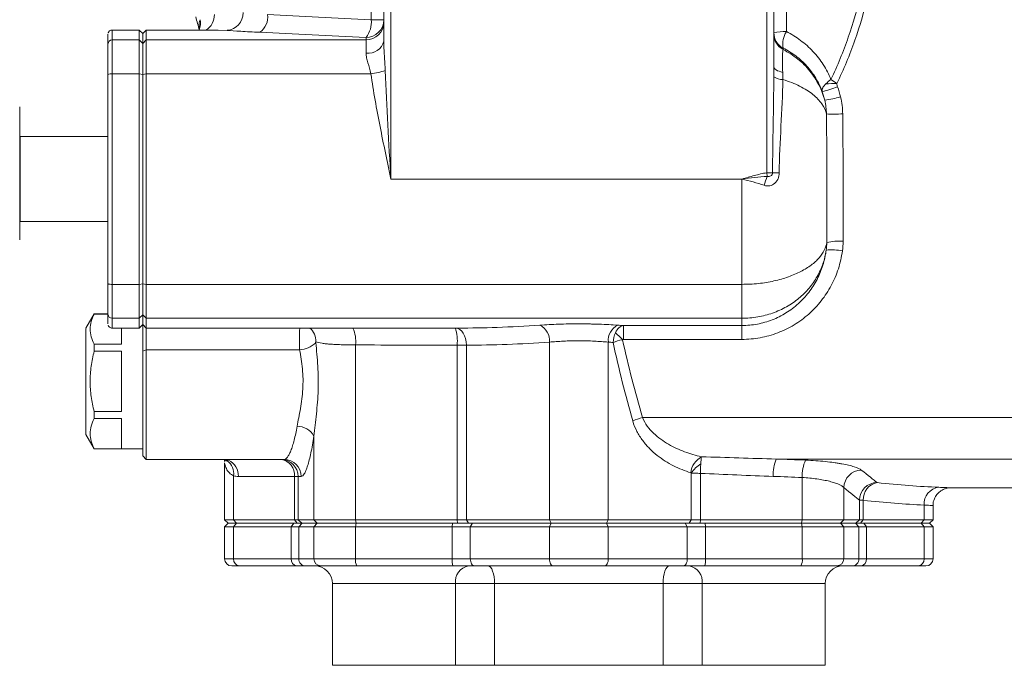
# Model space of a CAD drawing. Header units: millimetres. Extents: x -1 to 774, y -144 to 719.
# Tile 14 of 38: x 86 to 225, y 456 to 547. Entities that reach past the tile are written whole.
import ezdxf

# ---------------------------------------------------------------- set-up
doc = ezdxf.new("R2010")
doc.units = ezdxf.units.MM

msp = doc.modelspace()

# ---------------------------------------------------------------- linework, layer by layer
at = {"color": 7, "linetype": 'Continuous', "lineweight": 15}
for p, q in [((135.7, 547.21), (135.7, 606.29)), ((137.47, 544.23), (137.47, 606.29)), ((137.47, 606.29), (137.47, 547.21)), ((138.47, 606.29), (138.47, 524.79)), ((191.47, 525.68), (191.47, 606.29)), ((192.47, 606.29), (192.47, 540.61)), ((135.7, 547.21), (137.47, 547.21)), ((102.97, 545.79), (99.17, 545.79)), ((103.47, 545.29), (102.97, 545.79)), ((103.97, 545.79), (103.47, 545.29)), ((114.12, 545.79), (103.97, 545.79)), ((111.38, 546.11), (111.47, 545.79)), ((99.17, 544.4), (102.97, 544.4)), ((103.47, 543.91), (102.97, 544.4)), ((103.97, 544.4), (103.47, 543.91)), ((103.97, 544.4), (134.97, 544.4)), ((99.17, 539.62), (102.97, 539.62)), ((103.47, 539.52), (102.97, 539.62)), ((103.97, 539.62), (103.47, 539.52)), ((103.97, 539.62), (135.65, 539.62)), ((98.57, 535.59), (98.57, 535.59)), ((98.57, 530.79), (86.17, 530.79)), ((86.17, 529.79), (86.12, 529.79)), ((191.47, 525.68), (192.29, 525.68)), ((138.47, 524.79), (187.97, 524.79)), ((86.12, 519.79), (86.17, 519.79)), ((86.17, 518.79), (98.57, 518.79)), ((98.57, 513.99), (98.57, 513.99)), ((99.17, 509.96), (102.97, 509.96)), ((102.97, 509.96), (103.47, 510.05)), ((103.97, 509.96), (103.47, 510.05)), ((103.97, 509.96), (187.97, 509.96)), ((96.63, 505.79), (95.47, 503.79)), ((96.63, 505.79), (95.47, 503.79)), ((98.57, 505.79), (96.63, 505.79)), ((96.63, 505.79), (96.63, 505.79)), ((98.57, 505.77), (96.63, 505.77)), ((102.97, 505.17), (103.47, 505.66)), ((103.47, 505.66), (103.97, 505.17)), ((99.17, 505.17), (102.97, 505.17)), ((102.97, 503.79), (103.47, 504.29)), ((103.47, 504.29), (103.97, 503.79)), ((103.97, 505.17), (187.97, 505.17)), ((171.25, 504.16), (187.97, 504.16)), ((99.17, 503.79), (102.97, 503.79)), ((100.47, 501.53), (100.47, 503.79)), ((103.97, 503.79), (147.96, 503.79)), ((96.63, 501.53), (100.47, 501.53)), ((133.48, 501.43), (133.48, 476.79)), ((147.82, 476.79), (147.82, 501.39)), ((149.12, 501.39), (149.12, 476.79)), ((160.82, 501.82), (160.82, 476.79)), ((169.13, 501.82), (169.13, 476.79)), ((187.97, 502.2), (171.25, 502.2)), ((100.47, 500.53), (96.63, 500.53)), ((100.47, 492.04), (100.47, 500.53)), ((103.47, 500.55), (103.97, 500.75)), ((125.6, 500.75), (103.97, 500.75)), ((96.63, 492.04), (100.47, 492.04)), ((100.47, 491.05), (96.63, 491.05)), ((100.47, 486.8), (100.47, 491.05)), ((173.96, 491.19), (229.47, 491.19)), ((95.47, 488.79), (96.63, 486.79)), ((95.47, 488.79), (96.63, 486.79)), ((127.6, 488.58), (127.6, 476.79)), ((96.63, 486.8), (100.47, 486.8)), ((96.63, 486.79), (103.47, 486.79)), ((96.63, 486.79), (96.63, 486.79)), ((103.47, 485.79), (103.97, 485.29)), ((103.47, 485.79), (103.97, 485.29)), ((103.97, 485.29), (112.47, 485.29)), ((103.97, 485.29), (103.97, 485.29)), ((112.47, 485.29), (123.44, 485.29)), ((115.02, 484.8), (115.02, 476.79)), ((192.82, 485.35), (229.47, 485.35)), ((180.83, 476.79), (180.83, 483.37)), ((182.13, 483.32), (182.13, 476.79)), ((116.28, 482.99), (116.28, 476.79)), ((124.86, 482.89), (116.96, 482.89)), ((125.39, 482.89), (124.86, 482.89)), ((124.86, 476.79), (124.86, 482.89)), ((125.81, 482.89), (125.39, 482.89)), ((125.39, 482.89), (125.39, 476.79)), ((196.47, 482.74), (196.47, 476.79)), ((202.34, 481.33), (202.34, 476.79)), ((217.31, 481.29), (229.47, 481.29)), ((204.55, 476.79), (204.55, 479.54)), ((204.55, 479.54), (205.09, 479.54)), ((205.09, 479.54), (205.09, 476.79)), ((213.66, 478.86), (213.66, 476.79)), ((214.92, 476.79), (214.92, 478.79)), ((115.02, 476.79), (115.52, 476.29)), ((116.28, 476.79), (115.02, 476.79)), ((115.52, 476.29), (115.02, 475.79)), ((116.69, 476.29), (115.52, 476.29)), ((116.28, 476.79), (124.86, 476.79)), ((116.28, 476.79), (116.69, 476.29)), ((116.69, 476.29), (116.28, 475.79)), ((116.69, 476.29), (124.8, 476.29)), ((124.8, 476.29), (124.41, 475.79)), ((124.8, 476.29), (125.97, 476.29)), ((124.86, 476.79), (125.39, 476.79)), ((124.86, 476.79), (125.24, 476.29)), ((125.39, 476.79), (127.6, 476.79)), ((125.39, 476.79), (125.89, 476.29)), ((125.97, 476.29), (125.47, 475.79)), ((125.97, 476.29), (128.09, 476.29)), ((127.6, 476.79), (133.48, 476.79)), ((127.6, 476.79), (128.09, 476.29)), ((128.09, 476.29), (127.6, 475.79)), ((128.09, 476.29), (133.58, 476.29)), ((133.48, 476.79), (147.82, 476.79)), ((133.48, 476.79), (133.58, 476.29)), ((133.58, 476.29), (133.48, 475.79)), ((133.58, 476.29), (147.17, 476.29)), ((147.17, 476.29), (147.11, 475.79)), ((147.17, 476.29), (149.98, 476.29)), ((147.82, 476.79), (149.12, 476.79)), ((147.82, 476.79), (147.87, 476.29)), ((149.12, 476.79), (160.82, 476.79)), ((149.12, 476.79), (149.43, 476.29)), ((149.98, 476.29), (149.67, 475.79)), ((149.98, 476.29), (161.09, 476.29)), ((160.82, 476.79), (169.13, 476.79)), ((160.82, 476.79), (161.09, 476.29)), ((161.09, 476.29), (160.82, 475.79)), ((161.09, 476.29), (168.85, 476.29)), ((169.13, 476.79), (168.85, 476.29)), ((168.85, 476.29), (169.13, 475.79)), ((168.85, 476.29), (179.96, 476.29)), ((169.13, 476.79), (180.83, 476.79)), ((179.96, 476.29), (180.27, 475.79)), ((179.96, 476.29), (182.78, 476.29)), ((180.83, 476.79), (180.51, 476.29)), ((180.83, 476.79), (182.13, 476.79)), ((182.13, 476.79), (182.07, 476.29)), ((182.13, 476.79), (196.47, 476.79)), ((182.78, 476.29), (182.83, 475.79)), ((182.78, 476.29), (196.37, 476.29)), ((196.47, 476.79), (196.37, 476.29)), ((196.37, 476.29), (196.47, 475.79)), ((196.37, 476.29), (201.85, 476.29)), ((196.47, 476.79), (202.34, 476.79)), ((202.34, 476.79), (201.85, 476.29)), ((201.85, 476.29), (202.34, 475.79)), ((201.85, 476.29), (203.97, 476.29)), ((202.34, 476.79), (204.55, 476.79)), ((204.47, 475.79), (203.97, 476.29)), ((203.97, 476.29), (205.14, 476.29)), ((204.05, 476.29), (204.55, 476.79)), ((204.55, 476.79), (205.09, 476.79)), ((204.7, 476.29), (205.09, 476.79)), ((205.09, 476.79), (213.66, 476.79)), ((205.53, 475.79), (205.14, 476.29)), ((205.14, 476.29), (213.25, 476.29)), ((213.25, 476.29), (213.66, 476.79)), ((213.66, 475.79), (213.25, 476.29)), ((213.25, 476.29), (214.42, 476.29)), ((213.66, 476.79), (214.92, 476.79)), ((214.42, 476.29), (214.92, 476.79)), ((214.92, 475.79), (214.42, 476.29)), ((115.02, 475.79), (115.02, 471.29)), ((116.28, 475.79), (115.02, 475.79)), ((124.41, 475.79), (116.28, 475.79)), ((116.28, 475.79), (116.28, 471.29)), ((124.41, 471.29), (124.41, 475.79)), ((125.47, 475.79), (124.41, 475.79)), ((125.47, 475.79), (125.47, 471.29)), ((127.6, 475.79), (125.47, 475.79)), ((133.48, 475.79), (127.6, 475.79)), ((127.6, 475.79), (127.6, 471.29)), ((147.11, 475.79), (133.48, 475.79)), ((133.48, 475.79), (133.48, 471.29)), ((147.11, 471.29), (147.11, 475.79)), ((149.67, 475.79), (147.11, 475.79)), ((149.67, 475.79), (149.67, 471.29)), ((160.82, 475.79), (149.67, 475.79)), ((160.82, 475.79), (160.82, 471.29)), ((169.13, 475.79), (160.82, 475.79)), ((169.13, 475.79), (169.13, 471.29)), ((180.27, 475.79), (169.13, 475.79)), ((180.27, 471.29), (180.27, 475.79)), ((182.83, 475.79), (180.27, 475.79)), ((182.83, 475.79), (182.83, 471.29)), ((196.47, 475.79), (182.83, 475.79)), ((196.47, 475.79), (196.47, 471.29)), ((202.34, 475.79), (196.47, 475.79)), ((202.34, 475.79), (202.34, 471.29)), ((204.47, 475.79), (202.34, 475.79)), ((204.47, 471.29), (204.47, 475.79)), ((205.53, 475.79), (204.47, 475.79)), ((205.53, 475.79), (205.53, 471.29)), ((213.66, 475.79), (205.53, 475.79)), ((213.66, 475.79), (213.66, 471.29)), ((214.92, 475.79), (213.66, 475.79)), ((214.92, 471.29), (214.92, 475.79)), ((116.28, 471.29), (124.41, 471.29)), ((124.41, 471.29), (125.47, 471.29)), ((125.47, 471.29), (127.6, 471.29)), ((127.6, 471.29), (133.48, 471.29)), ((133.48, 471.29), (147.11, 471.29)), ((147.11, 471.29), (149.67, 471.29)), ((149.67, 471.29), (160.82, 471.29)), ((160.82, 471.29), (169.13, 471.29)), ((169.13, 471.29), (180.27, 471.29)), ((180.27, 471.29), (182.83, 471.29)), ((182.83, 471.29), (196.47, 471.29)), ((196.47, 471.29), (202.34, 471.29)), ((202.34, 471.29), (204.47, 471.29)), ((204.47, 471.29), (205.53, 471.29)), ((205.53, 471.29), (213.66, 471.29)), ((117.11, 470.29), (116.02, 470.29)), ((125.19, 470.29), (117.11, 470.29)), ((126.47, 470.29), (125.19, 470.29)), ((128.58, 470.29), (126.47, 470.29)), ((133.68, 470.29), (128.58, 470.29)), ((147.22, 470.29), (133.68, 470.29)), ((150.3, 470.29), (147.22, 470.29)), ((161.37, 470.29), (150.3, 470.29)), ((168.57, 470.29), (161.37, 470.29)), ((179.65, 470.29), (168.57, 470.29)), ((182.72, 470.29), (179.65, 470.29)), ((196.27, 470.29), (182.72, 470.29)), ((201.36, 470.29), (196.27, 470.29)), ((203.48, 470.29), (201.36, 470.29)), ((204.75, 470.29), (203.48, 470.29)), ((212.83, 470.29), (204.75, 470.29)), ((213.92, 470.29), (212.83, 470.29)), ((130.22, 467.79), (130.22, 456.29)), ((130.22, 467.79), (130.22, 456.29)), ((147.58, 456.29), (147.58, 467.79)), ((153.09, 467.79), (147.58, 467.79)), ((176.85, 467.79), (153.09, 467.79)), ((153.09, 456.29), (153.09, 467.79)), ((182.36, 467.79), (176.85, 467.79)), ((176.85, 456.29), (176.85, 467.79)), ((182.36, 456.29), (182.36, 467.79)), ((199.72, 456.29), (199.72, 467.79)), ((130.22, 456.29), (147.58, 456.29)), ((147.58, 456.29), (153.09, 456.29)), ((153.09, 456.29), (176.85, 456.29)), ((176.85, 456.29), (182.36, 456.29)), ((182.36, 456.29), (199.72, 456.29))]:
    msp.add_line(p, q, dxfattribs=at)
at = {"color": 8, "linetype": 'Continuous', "lineweight": 15}
for p, q in [((115.38, 545.74), (114.12, 545.75)), ((116.28, 471.29), (115.02, 471.29)), ((213.66, 471.29), (214.92, 471.29)), ((147.58, 467.79), (130.22, 467.79)), ((199.72, 467.79), (182.36, 467.79))]:
    msp.add_line(p, q, dxfattribs=at)
at = {"color": 7, "linetype": 'Continuous', "lineweight": 15, "flags": 128}
for points in [[(137.47, 547.21), (137.47, 547.17), (137.47, 547.13), (137.47, 547.09), (137.47, 547.04), (137.47, 547), (137.47, 546.95), (137.47, 546.9), (137.47, 546.86)], [(102.97, 544.4), (102.97, 545.01), (102.97, 545.44), (102.97, 545.7), (102.97, 545.79)], [(103.97, 545.79), (103.97, 545.7), (103.97, 545.44), (103.97, 545.01), (103.97, 544.4)], [(137.47, 546.86), (137.47, 546.7), (137.47, 546.5), (137.47, 546.24), (137.47, 545.93), (137.47, 545.57), (137.47, 545.16), (137.47, 544.72), (137.47, 544.23)], [(98.57, 543.81), (98.57, 544.41), (98.57, 544.84), (98.57, 545.1), (98.57, 545.19), (98.57, 545.1), (98.57, 544.84), (98.57, 544.41), (98.57, 543.81)], [(99.17, 544.4), (99.17, 544.17), (99.17, 543.81), (99.17, 543.33), (99.17, 542.75), (99.17, 542.07), (99.17, 541.31), (99.17, 540.48), (99.17, 539.62)], [(102.97, 539.62), (102.97, 540.48), (102.97, 541.31), (102.97, 542.07), (102.97, 542.75), (102.97, 543.33), (102.97, 543.81), (102.97, 544.17), (102.97, 544.4)], [(103.47, 543.91), (103.47, 544.51), (103.47, 544.94), (103.47, 545.2), (103.47, 545.29), (103.47, 545.29)], [(103.47, 545.29), (103.47, 545.2), (103.47, 544.94), (103.47, 544.51), (103.47, 543.91)], [(103.97, 544.4), (103.97, 544.17), (103.97, 543.81), (103.97, 543.33), (103.97, 542.75), (103.97, 542.07), (103.97, 541.31), (103.97, 540.48), (103.97, 539.62)], [(134.97, 544.4), (134.97, 544.45), (134.97, 544.49), (134.97, 544.54), (134.97, 544.58), (134.97, 544.62), (134.97, 544.66), (134.97, 544.71), (134.97, 544.75)], [(134.97, 542.55), (134.97, 542.89), (134.97, 543.21), (134.97, 543.49), (134.97, 543.74), (134.97, 543.96), (134.97, 544.15), (134.97, 544.29), (134.97, 544.4)], [(98.57, 543.81), (98.57, 543.6), (98.57, 543.28), (98.57, 542.85), (98.57, 542.32), (98.57, 541.71), (98.57, 541.03), (98.57, 540.29), (98.57, 539.51)], [(98.57, 539.51), (98.57, 540.29), (98.57, 541.03), (98.57, 541.71), (98.57, 542.32), (98.57, 542.85), (98.57, 543.28), (98.57, 543.6), (98.57, 543.81)], [(103.47, 539.52), (103.47, 540.32), (103.47, 541.07), (103.47, 541.77), (103.47, 542.39), (103.47, 542.93), (103.47, 543.37), (103.47, 543.7), (103.47, 543.91)], [(103.47, 543.91), (103.47, 543.7), (103.47, 543.37), (103.47, 542.93), (103.47, 542.39), (103.47, 541.77), (103.47, 541.07), (103.47, 540.32), (103.47, 539.52)], [(193.77, 543.25), (193.77, 543.23), (193.77, 543.2), (193.77, 543.17), (193.77, 543.15), (193.77, 543.12), (193.77, 543.09), (193.77, 543.06), (193.77, 543.03)], [(192.47, 540.61), (192.49, 540.5), (192.56, 540.38), (192.66, 540.27), (192.81, 540.16), (192.99, 540.06), (193.21, 539.97), (193.45, 539.89), (193.72, 539.82)], [(98.57, 510.07), (98.57, 513.72), (98.57, 517.4), (98.57, 521.09), (98.57, 524.79), (98.57, 528.49), (98.57, 532.18), (98.57, 535.85), (98.57, 539.51)], [(98.57, 539.51), (98.57, 535.85), (98.57, 532.18), (98.57, 530.79)], [(99.17, 539.62), (99.17, 535.94), (99.17, 532.23), (99.17, 528.51), (99.17, 524.79), (99.17, 521.06), (99.17, 517.34), (99.17, 513.64), (99.17, 509.96)], [(102.97, 509.96), (102.97, 513.64), (102.97, 517.34), (102.97, 521.06), (102.97, 524.79), (102.97, 528.51), (102.97, 532.23), (102.97, 535.94), (102.97, 539.62)], [(103.47, 510.05), (103.47, 513.71), (103.47, 517.39), (103.47, 521.08), (103.47, 524.79), (103.47, 528.49), (103.47, 532.19), (103.47, 535.87), (103.47, 539.52)], [(103.47, 539.52), (103.47, 535.87), (103.47, 532.19), (103.47, 528.49), (103.47, 524.79), (103.47, 521.08), (103.47, 517.39), (103.47, 513.71), (103.47, 510.05)], [(103.97, 539.62), (103.97, 535.94), (103.97, 532.23), (103.97, 528.51), (103.97, 524.79), (103.97, 521.06), (103.97, 517.34), (103.97, 513.64), (103.97, 509.96)], [(98.57, 536.05), (98.57, 535.87), (98.57, 535.34), (98.57, 534.46), (98.57, 533.27), (98.57, 531.81), (98.57, 530.13), (98.57, 528.27), (98.57, 526.3), (98.57, 524.28), (98.57, 522.28), (98.57, 520.36), (98.57, 518.58), (98.57, 517), (98.57, 515.67), (98.57, 514.63), (98.57, 513.93), (98.57, 513.56), (98.57, 513.52)], [(98.57, 535.61), (98.57, 535.87), (98.57, 536.05)], [(86.12, 516.25), (86.12, 517.46), (86.12, 518.93), (86.12, 520.61), (86.12, 522.44), (86.12, 524.36), (86.12, 526.29), (86.12, 528.16), (86.12, 529.92), (86.12, 531.49), (86.12, 532.82), (86.12, 533.86), (86.12, 534.58), (86.12, 534.94), (86.12, 534.99)], [(98.57, 518.79), (98.57, 517.51), (98.57, 516.17), (98.57, 515.12), (98.57, 514.4), (98.57, 514.03), (98.57, 514.03), (98.57, 514.4), (98.57, 515.12), (98.57, 516.17), (98.57, 517.51), (98.57, 519.1), (98.57, 520.89), (98.57, 522.8), (98.57, 524.79), (98.57, 526.77), (98.57, 528.69), (98.57, 530.47), (98.57, 532.06), (98.57, 533.41), (98.57, 534.45), (98.57, 535.17), (98.57, 535.54), (98.57, 535.54), (98.57, 535.17), (98.57, 534.45), (98.57, 533.41), (98.57, 532.06), (98.57, 530.79)], [(86.17, 524.79), (86.17, 526.28), (86.17, 527.68), (86.17, 528.89), (86.17, 529.85), (86.17, 530.49), (86.17, 530.78), (86.17, 530.68), (86.17, 530.22), (86.17, 529.41), (86.17, 528.31), (86.17, 527), (86.17, 525.54), (86.17, 524.03), (86.17, 522.58), (86.17, 521.26), (86.17, 520.16), (86.17, 519.36), (86.17, 518.89), (86.17, 518.8), (86.17, 519.08), (86.17, 519.72), (86.17, 520.68), (86.17, 521.9), (86.17, 523.29), (86.17, 524.79)], [(98.57, 530.79), (98.57, 530.94), (98.57, 530.94), (98.57, 530.58), (98.57, 529.89), (98.57, 528.9), (98.57, 527.67), (98.57, 526.27), (98.57, 524.79), (98.57, 523.3), (98.57, 521.91), (98.57, 520.68), (98.57, 519.68), (98.57, 518.99), (98.57, 518.63), (98.57, 518.63), (98.57, 518.79)], [(86.17, 529.79), (86.17, 529.78), (86.17, 529.5), (86.17, 528.87), (86.17, 527.94), (86.17, 526.78), (86.17, 525.47), (86.17, 524.11), (86.17, 522.79), (86.17, 521.63), (86.17, 520.7), (86.17, 520.08), (86.17, 519.8), (86.17, 519.79)], [(191.55, 525.16), (191.54, 525.22), (191.53, 525.28), (191.52, 525.35), (191.51, 525.41), (191.5, 525.48), (191.49, 525.54), (191.48, 525.61), (191.47, 525.68)], [(187.97, 509.96), (187.97, 511.79), (187.97, 513.64), (187.97, 515.49), (187.97, 517.34), (187.97, 519.2), (187.97, 521.06), (187.97, 522.92), (187.97, 524.79)], [(98.57, 518.79), (98.57, 517.4), (98.57, 513.72), (98.57, 510.07)], [(98.57, 505.76), (98.57, 505.97), (98.57, 506.29), (98.57, 506.72), (98.57, 507.25), (98.57, 507.86), (98.57, 508.55), (98.57, 509.29), (98.57, 510.07)], [(98.57, 510.07), (98.57, 509.29), (98.57, 508.55), (98.57, 507.86), (98.57, 507.25), (98.57, 506.72), (98.57, 506.29), (98.57, 505.97), (98.57, 505.76)], [(99.17, 509.96), (99.17, 509.09), (99.17, 508.27), (99.17, 507.51), (99.17, 506.83), (99.17, 506.24), (99.17, 505.76), (99.17, 505.41), (99.17, 505.17)], [(102.97, 505.17), (102.97, 505.41), (102.97, 505.76), (102.97, 506.24), (102.97, 506.83), (102.97, 507.51), (102.97, 508.27), (102.97, 509.09), (102.97, 509.96)], [(103.47, 505.66), (103.47, 505.88), (103.47, 506.21), (103.47, 506.64), (103.47, 507.18), (103.47, 507.8), (103.47, 508.5), (103.47, 509.26), (103.47, 510.05)], [(103.47, 510.05), (103.47, 509.26), (103.47, 508.5), (103.47, 507.8), (103.47, 507.18), (103.47, 506.64), (103.47, 506.21), (103.47, 505.88), (103.47, 505.66)], [(103.97, 509.96), (103.97, 509.09), (103.97, 508.27), (103.97, 507.51), (103.97, 506.83), (103.97, 506.24), (103.97, 505.76), (103.97, 505.41), (103.97, 505.17)], [(187.97, 505.17), (187.97, 505.41), (187.97, 505.76), (187.97, 506.24), (187.97, 506.83), (187.97, 507.51), (187.97, 508.27), (187.97, 509.09), (187.97, 509.96)], [(96.63, 505.78), (96.63, 505.79), (96.63, 505.79)], [(98.57, 505.76), (98.57, 505.16), (98.57, 504.73), (98.57, 504.47), (98.57, 504.39), (98.57, 504.47), (98.57, 504.73), (98.57, 505.16), (98.57, 505.76)], [(103.47, 504.29), (103.47, 504.29), (103.47, 504.35), (103.47, 504.52), (103.47, 504.79), (103.47, 505.17), (103.47, 505.66)], [(103.47, 505.66), (103.47, 505.06), (103.47, 504.63), (103.47, 504.37), (103.47, 504.29)], [(102.97, 503.79), (102.97, 503.87), (102.97, 504.13), (102.97, 504.57), (102.97, 505.17)], [(103.47, 500.55), (103.47, 501.3), (103.47, 502.09), (103.47, 502.85), (103.47, 503.54), (103.47, 504.11), (103.47, 504.29)], [(103.97, 505.17), (103.97, 504.68), (103.97, 504.3), (103.97, 504.02), (103.97, 503.85), (103.97, 503.79), (103.97, 503.79)], [(171.25, 504.16), (171.25, 504.09), (171.25, 503.96), (171.25, 503.77), (171.25, 503.53), (171.25, 503.25), (171.25, 502.93), (171.25, 502.57), (171.25, 502.2)], [(187.97, 504.16), (187.97, 504.25), (187.97, 504.35), (187.97, 504.46), (187.97, 504.58), (187.97, 504.72), (187.97, 504.86), (187.97, 505.01), (187.97, 505.17)], [(187.97, 502.2), (187.97, 502.57), (187.97, 502.93), (187.97, 503.25), (187.97, 503.53), (187.97, 503.77), (187.97, 503.96), (187.97, 504.09), (187.97, 504.16)], [(95.47, 488.79), (95.47, 488.96), (95.47, 489.48), (95.47, 490.32), (95.47, 491.43), (95.47, 492.77), (95.47, 494.28), (95.47, 495.88), (95.47, 497.5), (95.47, 499.06), (95.47, 500.5), (95.47, 501.73), (95.47, 502.71), (95.47, 503.39), (95.47, 503.74), (95.47, 503.74), (95.47, 503.39), (95.47, 502.71), (95.47, 501.73), (95.47, 500.5), (95.47, 499.06), (95.47, 497.5), (95.47, 495.88), (95.47, 494.28), (95.47, 492.77), (95.47, 491.43), (95.47, 490.32), (95.47, 489.48), (95.47, 488.96), (95.47, 488.79)], [(95.47, 488.79), (95.47, 488.96), (95.47, 489.48), (95.47, 490.32), (95.47, 491.43), (95.47, 492.77), (95.47, 494.28), (95.47, 495.88), (95.47, 497.5), (95.47, 499.06), (95.47, 500.5), (95.47, 501.73), (95.47, 502.71), (95.47, 503.39), (95.47, 503.74), (95.47, 503.74), (95.47, 503.39), (95.47, 502.71), (95.47, 501.73), (95.47, 500.5), (95.47, 499.06), (95.47, 497.5), (95.47, 495.88), (95.47, 494.28), (95.47, 492.77), (95.47, 491.43), (95.47, 490.32), (95.47, 489.48), (95.47, 488.96), (95.47, 488.79)], [(100.47, 501.53), (100.47, 502.41), (100.47, 503.2), (100.47, 503.79)], [(103.97, 503.79), (103.97, 503.72), (103.97, 503.24), (103.97, 502.67), (103.97, 502.03), (103.97, 501.38), (103.97, 500.75)], [(96.63, 500.53), (96.63, 500.66), (96.63, 500.79), (96.63, 500.91), (96.63, 501.04), (96.63, 501.16), (96.63, 501.28), (96.63, 501.41), (96.63, 501.53)], [(100.47, 492.04), (100.47, 493.05), (100.47, 494.11), (100.47, 495.19), (100.47, 496.29), (100.47, 497.38), (100.47, 498.47), (100.47, 499.52), (100.47, 500.53)], [(103.47, 486.79), (103.47, 486.15), (103.47, 485.82), (103.47, 485.85), (103.47, 486.26), (103.47, 487.01), (103.47, 488.09), (103.47, 489.46), (103.47, 491.07), (103.47, 492.86), (103.47, 494.77), (103.47, 496.74), (103.47, 498.69), (103.47, 500.55)], [(103.97, 500.75), (103.97, 498.87), (103.97, 496.91), (103.97, 494.92), (103.97, 492.98), (103.97, 491.14), (103.97, 489.48), (103.97, 488.04), (103.97, 486.86), (103.97, 485.99), (103.97, 485.46), (103.97, 485.29)], [(96.63, 491.05), (96.63, 491.17), (96.63, 491.29), (96.63, 491.41), (96.63, 491.54), (96.63, 491.66), (96.63, 491.79), (96.63, 491.92), (96.63, 492.04)], [(100.47, 486.8), (100.47, 486.93), (100.47, 487.19), (100.47, 487.57), (100.47, 488.06), (100.47, 488.66), (100.47, 489.37), (100.47, 490.17), (100.47, 491.05)], [(96.63, 486.79), (96.63, 486.79), (96.63, 486.79)], [(103.47, 486.79), (103.47, 486.19), (103.47, 485.83), (103.47, 485.83), (103.47, 486.19), (103.47, 486.79)], [(149.67, 471.29), (149.68, 471.09), (149.72, 470.9), (149.78, 470.73), (149.85, 470.58), (149.95, 470.46), (150.06, 470.36), (150.17, 470.31), (150.3, 470.29)], [(160.82, 471.29), (160.83, 471.09), (160.86, 470.9), (160.91, 470.73), (160.98, 470.58), (161.06, 470.46), (161.16, 470.36), (161.26, 470.31), (161.37, 470.29)], [(169.13, 471.29), (169.12, 471.09), (169.09, 470.9), (169.03, 470.73), (168.97, 470.58), (168.88, 470.46), (168.79, 470.36), (168.68, 470.31), (168.57, 470.29)], [(180.27, 471.29), (180.26, 471.09), (180.23, 470.9), (180.17, 470.73), (180.09, 470.58), (180, 470.46), (179.89, 470.36), (179.77, 470.31), (179.65, 470.29)], [(152.18, 470.29), (152.35, 470.24), (152.53, 470.1), (152.68, 469.87), (152.82, 469.55), (152.94, 469.18), (153.02, 468.74), (153.07, 468.27), (153.09, 467.79)], [(177.77, 470.29), (177.59, 470.24), (177.42, 470.1), (177.26, 469.87), (177.12, 469.55), (177.01, 469.18), (176.92, 468.74), (176.87, 468.27), (176.85, 467.79)]]:
    msp.add_lwpolyline(points, dxfattribs=at)
at = {"color": 8, "linetype": 'Continuous', "lineweight": 15, "flags": 128}
for points in [[(99.17, 545.79), (99.17, 545.79), (99.17, 545.7), (99.17, 545.44), (99.17, 545.01), (99.17, 544.4)], [(99.17, 505.17), (99.17, 504.57), (99.17, 504.13), (99.17, 503.87), (99.17, 503.79)], [(149.12, 501.39), (149.09, 501.86), (149, 502.31), (148.86, 502.72), (148.68, 503.09), (148.45, 503.38), (148.19, 503.61), (147.91, 503.74), (147.64, 503.79)]]:
    msp.add_lwpolyline(points, dxfattribs=at)
at = {"color": 8, "linetype": 'Continuous', "lineweight": 15}
for centre, radius, start, end in [((109.22, 546.8), 2.41, 335.9963, 10.5724), ((111.15, 547.88), 2.43, 300.6243, 2.6414), ((125.56, 501.98), 2.34, 357.1988, 50.496), ((129.25, 501.97), 4.26, 352.7142, 25.2797), ((141.85, 501.98), 5.99, 354.3653, 17.5845), ((115.77, 485.8), 0.798, 219.5608, 242.5262), ((115.77, 485.96), 0.805, 236.1195, 255.7649)]:
    msp.add_arc(centre, radius, start, end, dxfattribs=at)
at = {"color": 7, "linetype": 'Continuous', "lineweight": 15}
for centre, radius, start, end in [((115.2, 548.16), 2.42, 274.1835, 1.9076), ((118.5, 547.61), 2.6, 304.6162, 7.8133), ((134.99, 547.23), 2.48, 269.6275, 359.6221), ((132.15, 546.93), 3.57, 322.3598, 4.6083), ((134.99, 546.88), 2.48, 269.5039, 359.4944), ((99.17, 543.81), 0.595, 89.5016, 179.4958), ((193.88, 539.08), 6.49, 86.864, 102.5364), ((194.93, 545.42), 2.46, 180.1541, 241.6524), ((194.93, 545.2), 2.45, 180.187, 241.7625), ((196.91, 543.81), 3.19, 146.847, 190.1229), ((135.31, 544.74), 2.22, 261.1423, 346.7829), ((99.03, 538.72), 0.904, 80.7835, 120.2194), ((134.58, 548.9), 9.34, 276.5904, 289.3034), ((193.75, 541.1), 2.29, 236.0315, 269.9561), ((194.21, 557.01), 20.54, 284.3073, 290.6538), ((200.02, 589.47), 51.24, 269.7675, 271.5018), ((195.61, 560.54), 24.98, 279.298, 284.5428), ((200.94, 588.7), 54.75, 268.9079, 271.2992), ((199.84, 521.46), 9.08, 155.9382, 164.3508), ((194.44, 589.76), 64.12, 268.0777, 268.9192), ((201.68, 507.06), 8.98, 86.48, 101.1945), ((200.62, 507.49), 7.33, 78.0626, 95.9626), ((99.03, 510.85), 0.905, 239.7868, 279.2103), ((110.75, 505.79), 14.12, 180.0135, 180.0843), ((99.17, 505.77), 0.595, 180.5048, 270.4963), ((158.45, 502.06), 2.38, 354.1131, 64.1228), ((171.5, 502.06), 2.38, 115.874, 185.8865), ((159.24, 491.05), 16.28, 43.0719, 47.982), ((125.43, 504.27), 3.52, 272.6905, 313.8082), ((176.85, 480.68), 10.9, 105.3522, 113.0497), ((125.29, 487.34), 2.62, 28.2939, 90.945), ((110.75, 486.78), 14.12, 179.9157, 179.9865), ((114.07, 483.3), 2.23, 351.9913, 53.4798), ((114.57, 483), 2.39, 357.254, 65.2177), ((122.68, 483.12), 2.19, 353.798, 82.0268), ((123, 482.89), 2.39, 359.8346, 89.8337), ((123.42, 482.9), 2.39, 359.7592, 89.7573), ((183.73, 483.06), 2.99, 119.3617, 173.0947), ((184.81, 480.59), 4.86, 122.9657, 145.079), ((198.2, 483.14), 5.82, 157.739, 182.4172), ((201.59, 482.99), 5.13, 154.5418, 182.7531), ((204.89, 481.25), 2.55, 92.2641, 178.1439), ((207.06, 479.51), 2.52, 90.6758, 179.4425), ((207.51, 479.65), 2.43, 101.3748, 182.5915), ((216.02, 479.02), 2.36, 96.701, 183.7254), ((116.02, 471.29), 1, 180, 270), ((117.2, 471.21), 0.928, 175.2535, 264.2969), ((125.32, 471.19), 0.911, 173.8713, 262.1515), ((126.47, 471.28), 0.997, 179.8197, 269.8206), ((128.59, 471.28), 0.99, 179.4386, 269.4291), ((134.9, 471.05), 1.44, 170.3795, 211.8879), ((149.43, 471.04), 2.34, 173.935, 198.8012), ((180.51, 471.04), 2.34, 341.1893, 6.068), ((195.05, 471.05), 1.44, 328.1037, 9.6227), ((201.35, 471.28), 0.99, 270.5705, 0.5611), ((203.47, 471.28), 0.997, 270.1791, 0.1802), ((204.63, 471.19), 0.911, 277.8469, 6.1279), ((212.74, 471.21), 0.928, 275.7017, 4.7458), ((213.92, 471.29), 1, 270, 0), ((127.72, 467.79), 2.5, 0, 90), ((127.72, 467.79), 2.5, 0, 90), ((149.81, 468.07), 2.25, 99.9732, 187.3225), ((180.13, 468.07), 2.25, 352.6765, 80.0249), ((202.22, 467.79), 2.5, 90, 180)]:
    msp.add_arc(centre, radius, start, end, dxfattribs=at)
at = {"color": 8, "linetype": 'Continuous', "lineweight": 15}
msp.add_ellipse((207.47, 573.79), major_axis=(-70.71, 70.71), ratio=0.999979, start_param=1.049839, end_param=1.069207, dxfattribs=at)
at = {"color": 7, "linetype": 'Continuous', "lineweight": 15}
for points in [[(194.24, 550.6), (194.24, 548.92), (194.24, 547.24), (194.24, 545.56)], [(121.07, 547.96), (125.8, 547.75), (130.67, 547.47), (135.7, 547.21)], [(134.97, 544.75), (129.83, 545), (124.83, 545.26), (119.97, 545.47)], [(192.47, 539.2), (192.47, 539.67), (192.47, 540.14), (192.47, 540.61)], [(193.72, 539.82), (193.74, 539.49), (193.74, 539.16), (193.75, 538.81)], [(199.81, 538.22), (200.01, 538.42), (200.26, 538.63), (200.53, 538.83)], [(201.36, 538.24), (201.07, 538.44), (200.79, 538.64), (200.53, 538.83)], [(201.46, 537.79), (201.62, 537.32), (201.76, 536.84), (201.88, 536.36)], [(199.64, 535.89), (199.59, 536.09), (199.49, 536.5), (199.36, 536.9), (199.29, 537.1)], [(201.88, 536.36), (202.07, 535.57), (202.17, 534.78), (202.18, 533.97)], [(199.89, 533.96), (199.88, 534.61), (199.79, 535.25), (199.64, 535.89)], [(199.86, 514.78), (199.91, 515.14), (199.94, 515.5), (199.94, 515.87)], [(202.23, 516.02), (202.23, 515.57), (202.2, 515.11), (202.14, 514.66)], [(170.46, 504.21), (170.72, 504.19), (170.99, 504.17), (171.25, 504.16)], [(170.13, 503.14), (169.95, 502.74), (169.83, 502.26), (169.8, 501.77)], [(147.82, 501.39), (143, 501.39), (138.23, 501.4), (133.48, 501.43)], [(160.82, 501.82), (156.79, 501.54), (152.89, 501.38), (149.12, 501.39)], [(169.8, 501.77), (169.57, 501.79), (169.35, 501.8), (169.13, 501.82)], [(171.13, 502.16), (170.65, 502.05), (170.18, 501.91), (169.8, 501.77)], [(172.58, 490.71), (171.54, 494.35), (170.6, 498.04), (169.8, 501.77)], [(171.13, 502.16), (171.95, 498.46), (172.9, 494.8), (173.96, 491.19)], [(115.57, 485.17), (115.51, 485.13), (115.45, 485.11), (115.4, 485.09)], [(182.26, 485.67), (185.79, 485.56), (189.31, 485.44), (192.82, 485.35)], [(192.82, 485.35), (194.2, 485.3), (195.58, 485.25), (196.96, 485.19)], [(180.83, 483.37), (180.81, 483.4), (180.78, 483.41), (180.76, 483.42)], [(192.39, 482.9), (188.98, 483.02), (185.56, 483.18), (182.13, 483.32)], [(204.79, 483.8), (205.76, 483.04), (206.51, 482.45), (207.03, 482.03)], [(116.96, 482.89), (116.73, 482.89), (116.5, 482.92), (116.28, 482.99)], [(196.47, 482.74), (195.11, 482.8), (193.75, 482.85), (192.39, 482.9)], [(207.03, 482.03), (210.11, 481.7), (213.02, 481.47), (215.75, 481.36)], [(204.55, 479.54), (204.03, 479.96), (203.29, 480.56), (202.34, 481.33)], [(213.66, 478.86), (210.98, 478.97), (208.12, 479.21), (205.09, 479.54)]]:
    msp.add_open_spline(points, degree=3, dxfattribs=at)
for points, knots in [([(200.53, 538.83), (200.99, 539.8), (201.43, 540.77), (202.24, 542.76), (202.62, 543.76), (203.68, 546.79), (204.27, 548.84), (204.74, 550.93)], [0, 0, 0, 0, 0.25, 0.25, 0.5, 0.5, 1, 1, 1, 1]), ([(205.74, 550.68), (205.25, 548.54), (204.64, 546.43), (203.17, 542.27), (202.32, 540.23), (201.36, 538.24)], [0, 0, 0, 0, 0.5, 0.5, 1, 1, 1, 1]), ([(99.17, 545.78), (99.13, 545.78), (99.03, 545.78), (98.88, 545.72), (98.75, 545.62), (98.66, 545.51), (98.62, 545.43), (98.6, 545.38), (98.6, 545.37)], [0, 0, 0, 0, 0.148998, 0.411191, 0.623692, 0.803233, 0.953048, 1, 1, 1, 1]), ([(111.5, 546.14), (111.5, 546.14), (111.5, 546.18), (111.51, 546.08), (111.43, 545.89), (111.41, 545.83)], [0, 0, 0, 0, 0.089035, 0.710497, 1, 1, 1, 1]), ([(119.97, 545.47), (119.48, 545.49), (119.01, 545.51), (118.12, 545.56), (117.7, 545.59), (116.52, 545.66), (115.87, 545.71), (115.38, 545.74)], [0, 0, 0, 0, 0.25, 0.25, 0.5, 0.5, 1, 1, 1, 1]), ([(194.24, 545.56), (194.59, 545.38), (194.94, 545.19), (195.61, 544.78), (195.93, 544.56), (196.87, 543.86), (197.45, 543.34), (198.26, 542.48), (198.52, 542.18), (199, 541.56), (199.23, 541.24), (199.86, 540.25), (200.23, 539.56), (200.53, 538.83)], [0, 0, 0, 0, 0.125, 0.125, 0.25, 0.25, 0.5, 0.5, 0.625, 0.625, 0.75, 0.75, 1, 1, 1, 1]), ([(137.47, 544.23), (137.47, 543.55), (137.51, 542.86), (137.6, 541.48), (137.64, 540.78), (137.67, 540.08)], [0, 0, 0, 0, 0.5, 0.5, 1, 1, 1, 1]), ([(193.77, 543.03), (193.74, 542.97), (193.73, 542.84), (193.71, 542.58), (193.71, 542.47), (193.7, 542.24), (193.7, 542.11), (193.69, 541.83), (193.69, 541.68), (193.69, 541.36), (193.69, 541.18), (193.7, 540.64), (193.71, 540.25), (193.72, 539.82)], [0, 0, 0, 0, 0.25, 0.25, 0.375, 0.375, 0.5, 0.5, 0.625, 0.625, 0.75, 0.75, 1, 1, 1, 1]), ([(199.29, 537.1), (199.04, 537.78), (198.74, 538.42), (198.19, 539.32), (198, 539.61), (197.58, 540.18), (197.35, 540.46), (196.64, 541.24), (196.12, 541.72), (195.29, 542.35), (195, 542.55), (194.4, 542.92), (194.08, 543.1), (193.77, 543.25)], [0, 0, 0, 0, 0.25, 0.25, 0.375, 0.375, 0.5, 0.5, 0.75, 0.75, 0.875, 0.875, 1, 1, 1, 1]), ([(193.77, 543.03), (194.52, 542.65), (195.21, 542.21), (196.16, 541.44), (196.47, 541.17), (197.04, 540.61), (197.31, 540.31), (198.05, 539.39), (198.48, 538.74), (199, 537.7), (199.16, 537.35), (199.43, 536.62), (199.55, 536.26), (199.64, 535.89)], [0, 0, 0, 0, 0.25, 0.25, 0.375, 0.375, 0.5, 0.5, 0.75, 0.75, 0.875, 0.875, 1, 1, 1, 1]), ([(135.65, 539.62), (135.54, 540.17), (135.38, 540.68), (135.17, 541.41), (135.1, 541.65), (135, 542.11), (134.97, 542.33), (134.97, 542.55)], [0, 0, 0, 0, 0.5, 0.5, 0.75, 0.75, 1, 1, 1, 1]), ([(135.65, 539.62), (136, 537.15), (136.45, 534.68), (137.18, 530.97), (137.43, 529.74), (137.95, 527.26), (138.21, 526.02), (138.47, 524.79)], [0, 0, 0, 0, 0.5, 0.5, 0.75, 0.75, 1, 1, 1, 1]), ([(137.67, 540.08), (137.77, 537.53), (137.9, 534.98), (138.17, 529.89), (138.32, 527.34), (138.47, 524.79)], [0, 0, 0, 0, 0.5, 0.5, 1, 1, 1, 1]), ([(192.29, 525.68), (192.3, 527.93), (192.33, 530.19), (192.41, 534.7), (192.45, 536.95), (192.47, 539.2)], [0, 0, 0, 0, 0.5, 0.5, 1, 1, 1, 1]), ([(193.75, 538.81), (193.7, 536.64), (193.59, 534.46), (193.37, 530.07), (193.25, 527.87), (193.23, 525.65)], [0, 0, 0, 0, 0.5, 0.5, 1, 1, 1, 1]), ([(193.75, 538.81), (194.61, 538.55), (195.4, 538.24), (196.46, 537.71), (196.8, 537.52), (197.42, 537.13), (197.71, 536.93), (198.23, 536.51), (198.47, 536.29), (198.89, 535.85), (199.08, 535.62), (199.57, 534.92), (199.79, 534.44), (199.89, 533.96)], [0, 0, 0, 0, 0.25, 0.25, 0.375, 0.375, 0.5, 0.5, 0.625, 0.625, 0.75, 0.75, 1, 1, 1, 1]), ([(199.29, 537.1), (199.25, 537.26), (199.27, 537.44), (199.41, 537.73), (199.47, 537.83), (199.62, 538.02), (199.7, 538.12), (199.81, 538.22)], [0, 0, 0, 0, 0.5, 0.5, 0.75, 0.75, 1, 1, 1, 1]), ([(201.36, 538.24), (201.36, 538.16), (201.37, 538.09), (201.41, 537.93), (201.43, 537.86), (201.46, 537.79)], [0, 0, 0, 0, 0.5, 0.5, 1, 1, 1, 1]), ([(199.94, 515.87), (199.95, 518.88), (199.95, 521.89), (199.94, 527.93), (199.93, 530.95), (199.89, 533.96)], [0, 0, 0, 0, 0.5, 0.5, 1, 1, 1, 1]), ([(202.18, 533.97), (202.22, 530.98), (202.23, 527.98), (202.25, 522), (202.25, 519.01), (202.23, 516.02)], [0, 0, 0, 0, 0.5, 0.5, 1, 1, 1, 1]), ([(191.47, 525.68), (190.88, 525.58), (190.29, 525.45), (189.13, 525.13), (188.55, 524.96), (187.97, 524.79)], [0, 0, 0, 0, 0.5, 0.5, 1, 1, 1, 1]), ([(191.55, 525.16), (190.95, 525.14), (190.36, 525.09), (189.16, 524.95), (188.57, 524.87), (187.97, 524.79)], [0, 0, 0, 0, 0.5, 0.5, 1, 1, 1, 1]), ([(193.23, 525.65), (193.23, 525.37), (193.17, 525.09), (193.01, 524.72), (192.94, 524.6), (192.78, 524.38), (192.69, 524.28), (192.39, 524.02), (192.15, 523.9), (191.76, 523.82), (191.62, 523.82), (191.36, 523.84), (191.23, 523.87), (191.1, 523.91)], [0, 0, 0, 0, 0.25, 0.25, 0.375, 0.375, 0.5, 0.5, 0.75, 0.75, 0.875, 0.875, 1, 1, 1, 1]), ([(191.55, 525.16), (191.64, 525.14), (191.72, 525.13), (191.89, 525.16), (191.97, 525.19), (192.12, 525.28), (192.18, 525.34), (192.26, 525.5), (192.29, 525.59), (192.29, 525.68)], [0, 0, 0, 0, 0.25, 0.25, 0.5, 0.5, 0.75, 0.75, 1, 1, 1, 1]), ([(191.1, 523.91), (190.6, 524.09), (190.08, 524.24), (189.04, 524.52), (188.5, 524.65), (187.97, 524.79)], [0, 0, 0, 0, 0.5, 0.5, 1, 1, 1, 1]), ([(187.97, 509.96), (188.36, 509.96), (188.75, 509.97), (189.53, 510.01), (189.91, 510.04), (191.05, 510.16), (191.78, 510.28), (192.84, 510.52), (193.19, 510.6), (193.87, 510.8), (194.2, 510.9), (195.15, 511.24), (195.74, 511.49), (196.55, 511.91), (196.81, 512.06), (197.29, 512.36), (197.52, 512.51), (198.16, 512.99), (198.53, 513.33), (199.46, 514.38), (199.83, 515.13), (199.94, 515.87)], [0, 0, 0, 0, 0.0625, 0.0625, 0.125, 0.125, 0.25, 0.25, 0.3125, 0.3125, 0.375, 0.375, 0.5, 0.5, 0.5625, 0.5625, 0.625, 0.625, 0.75, 0.75, 1, 1, 1, 1]), ([(187.97, 505.17), (188.35, 505.17), (188.72, 505.19), (189.46, 505.25), (189.83, 505.3), (190.92, 505.49), (191.62, 505.67), (192.64, 506.03), (192.97, 506.17), (193.63, 506.47), (193.95, 506.63), (194.88, 507.15), (195.46, 507.55), (196.26, 508.21), (196.51, 508.44), (197, 508.93), (197.23, 509.18), (197.88, 509.95), (198.26, 510.5), (198.91, 511.65), (199.19, 512.25), (199.61, 513.49), (199.77, 514.13), (199.86, 514.78)], [0, 0, 0, 0, 0.0625, 0.0625, 0.125, 0.125, 0.25, 0.25, 0.3125, 0.3125, 0.375, 0.375, 0.5, 0.5, 0.5625, 0.5625, 0.625, 0.625, 0.75, 0.75, 0.875, 0.875, 1, 1, 1, 1]), ([(187.97, 504.16), (188.71, 504.16), (189.43, 504.22), (190.5, 504.43), (190.85, 504.51), (191.55, 504.71), (191.9, 504.83), (192.92, 505.22), (193.57, 505.55), (194.49, 506.12), (194.79, 506.32), (195.37, 506.76), (195.66, 507), (196.46, 507.73), (196.95, 508.26), (197.83, 509.4), (198.23, 510.02), (198.89, 511.3), (199.17, 511.96), (199.6, 513.34), (199.76, 514.06), (199.86, 514.78)], [0, 0, 0, 0, 0.125, 0.125, 0.1875, 0.1875, 0.25, 0.25, 0.375, 0.375, 0.4375, 0.4375, 0.5, 0.5, 0.625, 0.625, 0.75, 0.75, 0.875, 0.875, 1, 1, 1, 1]), ([(202.14, 514.66), (202.08, 514.23), (202, 513.81), (201.81, 512.97), (201.7, 512.55), (201.3, 511.33), (200.97, 510.54), (200.16, 509.04), (199.69, 508.31), (198.63, 506.97), (198.04, 506.35), (197.08, 505.49), (196.74, 505.22), (196.05, 504.71), (195.69, 504.47), (194.59, 503.81), (193.83, 503.44), (192.62, 502.98), (192.2, 502.84), (191.37, 502.61), (190.96, 502.51), (189.69, 502.28), (188.84, 502.2), (187.97, 502.2)], [0, 0, 0, 0, 0.0625, 0.0625, 0.125, 0.125, 0.25, 0.25, 0.375, 0.375, 0.5, 0.5, 0.5625, 0.5625, 0.625, 0.625, 0.75, 0.75, 0.8125, 0.8125, 0.875, 0.875, 1, 1, 1, 1]), ([(96.63, 505.77), (96.45, 505.42), (96.3, 505.07), (96.1, 504.37), (96.05, 504.01), (96.05, 503.3), (96.1, 502.94), (96.3, 502.23), (96.45, 501.88), (96.63, 501.53)], [0, 0, 0, 0, 0.25, 0.25, 0.5, 0.5, 0.75, 0.75, 1, 1, 1, 1]), ([(98.6, 504.21), (98.6, 504.2), (98.62, 504.12), (98.71, 503.99), (98.87, 503.86), (99.03, 503.79), (99.14, 503.79), (99.17, 503.8)], [0, 0, 0, 0, 0.0392343, 0.3260836, 0.583174, 0.8620047, 1, 1, 1, 1]), ([(147.96, 503.79), (149.77, 503.81), (153.53, 503.85), (157.46, 504.08), (159.49, 504.21)], [0, 0, 0, 0, 0.484086, 1, 1, 1, 1]), ([(159.49, 504.21), (159.9, 504.23), (160.32, 504.26), (161.21, 504.31), (161.66, 504.32), (162.58, 504.36), (163.05, 504.37), (164.01, 504.39), (164.5, 504.39), (165.46, 504.39), (165.94, 504.39), (166.66, 504.37), (166.9, 504.37), (167.37, 504.36), (167.61, 504.35), (168.77, 504.31), (169.64, 504.26), (170.46, 504.21)], [0, 0, 0, 0, 0.125, 0.125, 0.25, 0.25, 0.375, 0.375, 0.5, 0.5, 0.625, 0.625, 0.6875, 0.6875, 0.75, 0.75, 1, 1, 1, 1]), ([(170.13, 503.14), (170.27, 503.43), (170.44, 503.68), (170.73, 503.94), (170.83, 504.01), (171.04, 504.11), (171.14, 504.14), (171.25, 504.16)], [0, 0, 0, 0, 0.5, 0.5, 0.75, 0.75, 1, 1, 1, 1]), ([(127.87, 501.73), (127.99, 500.66), (128.1, 499.56), (128.2, 497.89), (128.22, 497.32), (128.23, 496.18), (128.23, 495.62), (128.19, 494.49), (128.16, 493.93), (128.07, 492.82), (128.02, 492.26), (127.85, 490.63), (127.71, 489.59), (127.6, 488.58)], [0, 0, 0, 0, 0.25, 0.25, 0.375, 0.375, 0.5, 0.5, 0.625, 0.625, 0.75, 0.75, 1, 1, 1, 1]), ([(127.89, 501.87), (127.89, 501.87), (127.89, 501.87), (127.89, 501.87), (127.89, 501.87), (127.88, 501.87), (127.88, 501.86), (127.88, 501.86), (127.88, 501.86), (127.88, 501.86), (127.88, 501.86), (127.87, 501.85), (127.87, 501.85), (127.87, 501.84), (127.87, 501.83), (127.87, 501.82), (127.87, 501.81), (127.86, 501.8), (127.86, 501.79), (127.86, 501.78), (127.86, 501.77), (127.86, 501.76), (127.86, 501.75), (127.86, 501.74), (127.87, 501.73)], [0, 0, 0, 0, 0.0000121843, 0.0000121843, 0.0000121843, 0.0000371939, 0.0000371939, 0.0000371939, 0.0000401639, 0.0000401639, 0.0000401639, 0.0000686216, 0.0000686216, 0.0000686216, 0.0000982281, 0.0000982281, 0.0000982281, 0.0001292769, 0.0001292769, 0.0001292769, 0.0001615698, 0.0001615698, 0.0001615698, 0.0001933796, 0.0001933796, 0.0001933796, 0.0001933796]), ([(133.48, 501.43), (132.84, 501.43), (132.23, 501.44), (131.36, 501.46), (131.08, 501.47), (130.54, 501.49), (130.29, 501.51), (129.8, 501.54), (129.57, 501.56), (129.14, 501.6), (128.94, 501.63), (128.4, 501.71), (128.11, 501.78), (127.89, 501.87)], [0, 0, 0, 0, 0.25, 0.25, 0.375, 0.375, 0.5, 0.5, 0.625, 0.625, 0.75, 0.75, 1, 1, 1, 1]), ([(149.12, 501.39), (148.93, 501.39), (148.73, 501.39), (148.29, 501.39), (148.06, 501.39), (147.82, 501.39)], [0, 0, 0, 0, 0.5, 0.5, 1, 1, 1, 1]), ([(169.13, 501.82), (168.51, 501.88), (167.85, 501.92), (166.8, 501.97), (166.43, 501.99), (165.71, 502), (165.35, 502.01), (164.61, 502.01), (164.24, 502), (163.51, 501.99), (163.16, 501.97), (162.46, 501.94), (162.11, 501.92), (161.45, 501.87), (161.12, 501.85), (160.82, 501.82)], [0, 0, 0, 0, 0.25, 0.25, 0.375, 0.375, 0.5, 0.5, 0.625, 0.625, 0.75, 0.75, 0.875, 0.875, 1, 1, 1, 1]), ([(171.25, 502.2), (171.23, 502.2), (171.21, 502.2), (171.17, 502.19), (171.14, 502.18), (171.13, 502.16)], [0, 0, 0, 0, 0.5, 0.5, 1, 1, 1, 1]), ([(96.63, 500.53), (96.45, 499.83), (96.3, 499.13), (96.1, 497.71), (96.05, 497), (96.05, 495.93), (96.06, 495.57), (96.11, 494.86), (96.15, 494.5), (96.3, 493.43), (96.45, 492.73), (96.63, 492.04)], [0, 0, 0, 0, 0.25, 0.25, 0.5, 0.5, 0.625, 0.625, 0.75, 0.75, 1, 1, 1, 1]), ([(125.25, 489.96), (125.38, 490.74), (125.56, 491.57), (125.79, 492.89), (125.86, 493.35), (125.97, 494.27), (126.02, 494.73), (126.07, 495.67), (126.08, 496.15), (126.07, 497.11), (126.04, 497.58), (125.95, 498.51), (125.89, 498.97), (125.76, 499.88), (125.68, 500.32), (125.6, 500.75)], [0, 0, 0, 0, 0.25, 0.25, 0.375, 0.375, 0.5, 0.5, 0.625, 0.625, 0.75, 0.75, 0.875, 0.875, 1, 1, 1, 1]), ([(96.63, 491.05), (96.45, 490.7), (96.3, 490.35), (96.1, 489.65), (96.05, 489.29), (96.05, 488.58), (96.1, 488.21), (96.3, 487.5), (96.45, 487.15), (96.63, 486.8)], [0, 0, 0, 0, 0.25, 0.25, 0.5, 0.5, 0.75, 0.75, 1, 1, 1, 1]), ([(180.76, 483.42), (179.93, 483.67), (179.12, 483.99), (177.53, 484.8), (176.76, 485.28), (175.65, 486.16), (175.29, 486.48), (174.61, 487.17), (174.29, 487.54), (173.83, 488.15), (173.69, 488.36), (173.41, 488.79), (173.29, 489.01), (172.93, 489.7), (172.73, 490.19), (172.58, 490.71)], [0, 0, 0, 0, 0.25, 0.25, 0.5, 0.5, 0.625, 0.625, 0.75, 0.75, 0.8125, 0.8125, 0.875, 0.875, 1, 1, 1, 1]), ([(173.96, 491.19), (174.13, 490.75), (174.36, 490.35), (174.89, 489.62), (175.19, 489.28), (175.84, 488.66), (176.18, 488.39), (176.88, 487.88), (177.25, 487.64), (178.36, 487), (179.12, 486.66), (180.67, 486.08), (181.46, 485.85), (182.26, 485.67)], [0, 0, 0, 0, 0.125, 0.125, 0.25, 0.25, 0.375, 0.375, 0.5, 0.5, 0.75, 0.75, 1, 1, 1, 1]), ([(123.44, 485.29), (123.58, 485.29), (123.73, 485.39), (123.96, 485.71), (124.04, 485.84), (124.2, 486.15), (124.28, 486.32), (124.44, 486.73), (124.52, 486.95), (124.68, 487.45), (124.76, 487.72), (124.98, 488.58), (125.12, 489.24), (125.25, 489.96)], [0, 0, 0, 0, 0.25, 0.25, 0.375, 0.375, 0.5, 0.5, 0.625, 0.625, 0.75, 0.75, 1, 1, 1, 1]), ([(127.6, 488.58), (127.48, 487.7), (127.34, 486.91), (127.12, 485.86), (127.04, 485.53), (126.89, 484.93), (126.81, 484.65), (126.65, 484.16), (126.57, 483.94), (126.41, 483.56), (126.34, 483.4), (126.1, 483.02), (125.95, 482.89), (125.81, 482.89)], [0, 0, 0, 0, 0.25, 0.25, 0.375, 0.375, 0.5, 0.5, 0.625, 0.625, 0.75, 0.75, 1, 1, 1, 1]), ([(114.97, 485.35), (114.97, 485.34), (114.97, 485.34), (114.97, 485.31), (114.98, 485.27), (114.99, 485.23), (114.99, 485.21)], [0, 0, 0, 0, 0.066339, 0.220268, 0.503222, 1, 1, 1, 1]), ([(114.99, 485.21), (114.99, 485.2), (114.99, 485.16), (115.01, 485.09), (115.01, 485.02), (115.01, 484.98)], [0, 0, 0, 0, 0.115358, 0.503355, 1, 1, 1, 1]), ([(182.17, 484.67), (182.15, 484.47), (182.14, 484.25), (182.13, 483.8), (182.13, 483.56), (182.13, 483.32)], [0, 0, 0, 0, 0.5, 0.5, 1, 1, 1, 1]), ([(182.26, 485.67), (182.25, 485.57), (182.23, 485.44), (182.2, 485.1), (182.18, 484.9), (182.17, 484.67)], [0, 0, 0, 0, 0.5, 0.5, 1, 1, 1, 1]), ([(196.96, 485.19), (197.44, 485.17), (197.92, 485.15), (198.85, 485.08), (199.29, 485.04), (200.15, 484.95), (200.56, 484.9), (201.15, 484.82), (201.34, 484.79), (201.72, 484.73), (201.89, 484.7), (202.41, 484.61), (202.73, 484.54), (203.16, 484.43), (203.3, 484.4), (203.57, 484.33), (203.69, 484.29), (204.27, 484.1), (204.6, 483.95), (204.79, 483.8)], [0, 0, 0, 0, 0.125, 0.125, 0.25, 0.25, 0.375, 0.375, 0.4375, 0.4375, 0.5, 0.5, 0.625, 0.625, 0.6875, 0.6875, 0.75, 0.75, 1, 1, 1, 1]), ([(180.83, 483.37), (181.01, 483.36), (181.22, 483.36), (181.65, 483.34), (181.89, 483.33), (182.13, 483.32)], [0, 0, 0, 0, 0.5, 0.5, 1, 1, 1, 1]), ([(202.34, 481.33), (202.2, 481.48), (201.95, 481.64), (201.44, 481.86), (201.24, 481.93), (200.81, 482.07), (200.57, 482.14), (200.06, 482.27), (199.78, 482.33), (199.19, 482.44), (198.88, 482.5), (197.91, 482.63), (197.2, 482.7), (196.47, 482.74)], [0, 0, 0, 0, 0.25, 0.25, 0.375, 0.375, 0.5, 0.5, 0.625, 0.625, 0.75, 0.75, 1, 1, 1, 1]), ([(214.93, 478.8), (214.93, 478.82), (214.88, 479.13), (215.06, 479.69), (215.42, 480.34), (215.87, 480.77), (216.31, 481.04), (216.72, 481.2), (217.05, 481.27), (217.24, 481.28), (217.31, 481.28)], [0, 0, 0, 0, 0.0120038, 0.2487872, 0.4377575, 0.5977526, 0.7346333, 0.8488902, 0.9391336, 1, 1, 1, 1]), ([(153.37, 456.29), (153.43, 456.29), (154.66, 456.29), (157.23, 456.29), (161.05, 456.29), (164.97, 456.29), (168.9, 456.29), (172.71, 456.29), (175.29, 456.29), (176.51, 456.29), (176.58, 456.29)], [0, 0, 0, 0, 0.0090178, 0.1705839, 0.3346453, 0.4999835, 0.6653217, 0.8293832, 0.9909492, 1, 1, 1, 1])]:
    msp.add_open_spline(points, degree=3, knots=knots, dxfattribs=at)
at = {"color": 8, "linetype": 'Continuous', "lineweight": 15}
for points, knots in [([(111.5, 546.15), (111.48, 546.28), (111.36, 546.9), (111.49, 547.09), (111.59, 547.24)], [0, 0, 0, 0, 0.218046, 1, 1, 1, 1]), ([(125.6, 500.75), (125.6, 501.01), (125.59, 501.52), (125.59, 502.33), (125.6, 503.07), (125.6, 503.58), (125.61, 503.75), (125.61, 503.79)], [0, 0, 0, 0, 0.233192, 0.467333, 0.698065, 0.930143, 1, 1, 1, 1]), ([(115.4, 485.09), (115.31, 485.08), (115.1, 485.05), (114.99, 485.2), (114.99, 485.2), (114.99, 485.21)], [0, 0, 0, 0, 0.309026, 0.803467, 1, 1, 1, 1]), ([(116.28, 482.99), (116.07, 483.11), (115.63, 483.36), (115.23, 484.01), (115.06, 484.54), (115.01, 484.84), (115.02, 484.8), (115.02, 484.8)], [0, 0, 0, 0, 0.268487, 0.561639, 0.862181, 0.999693, 1, 1, 1, 1]), ([(215.75, 481.36), (216.02, 481.35), (216.85, 481.32), (217.5, 481.28), (217.34, 481.29), (217.31, 481.29)], [0, 0, 0, 0, 0.278868, 0.851197, 1, 1, 1, 1]), ([(214.84, 478.79), (214.86, 478.79), (214.98, 478.78), (214.5, 478.82), (213.87, 478.85), (213.66, 478.86)], [0, 0, 0, 0, 0.14582, 0.720536, 1, 1, 1, 1])]:
    msp.add_open_spline(points, degree=3, knots=knots, dxfattribs=at)

doc.saveas('drawing.dxf')
